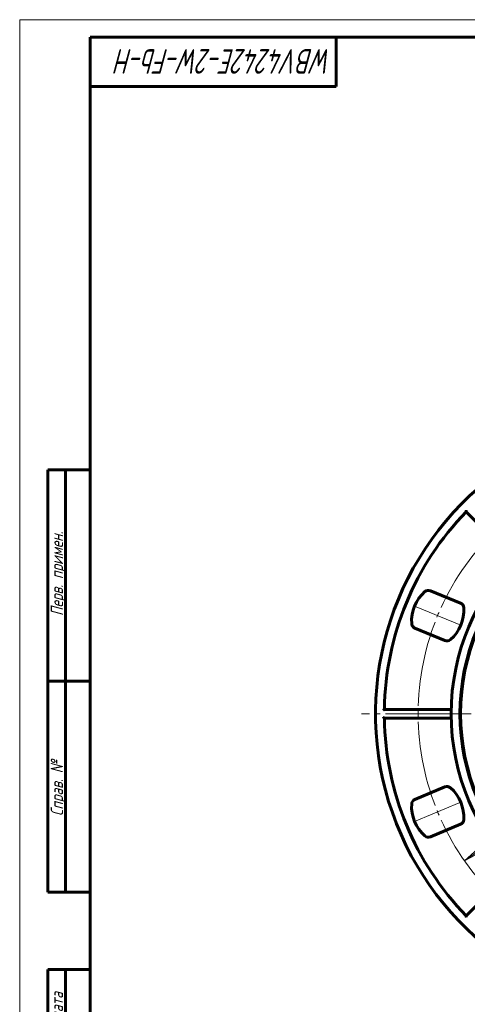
# Model space of a CAD drawing. Header units: millimetres. Extents: x 0 to 594, y 0 to 420.
# Tile 2 of 5: x 0 to 127, y 140 to 420. Entities that reach past the tile are written whole.
import ezdxf

# ---------------------------------------------------------------- set-up
doc = ezdxf.new("R2010")
doc.units = ezdxf.units.MM
for name, pattern in [('K5LT_AXLED', [28.899195, 24.399195, -1.5, 1.5, -1.5]), ('K5LT_BASIC', [0]), ('K5LT_THIN', [0])]:
    doc.linetypes.add(name, pattern=pattern)
doc.layers.add('Системный слой', color=7, linetype='Continuous')
doc.layers.add('Системный слой (1)', color=251, linetype='Continuous', true_color=0x6c6c6c)
doc.styles.add('KDIMTEXTSTYLE', font='txt', dxfattribs={"width": 0.96, "oblique": 15, "height": 5})
doc.styles.add('KTEXTSTYLE', font='txt', dxfattribs={"width": 0.96, "height": 5})
doc.dimstyles.new('KDIMSTYLE (0.50)', dxfattribs={"dimtxt": 5, "dimasz": 1, "dimexe": 2, "dimexo": 0, "dimgap": 1, "dimtad": 1, "dimlfac": 2, "dimtxsty": 'KDIMTEXTSTYLE', "dimsah": 1, "dimcen": 0, "dimdle": 1, "dimadec": 0, "dimazin": 0, "dimtfac": 0.667, "dimtmove": 0, "dimatfit": 3, "dimfxl": 1, "dimtvp": 1, "dimtolj": 1, "dimtzin": 0, "dimarcsym": 0})

# ---------------------------------------------------------------- blocks, each defined once
blk = doc.blocks.new('D0')
at = {"layer": 'Системный слой (1)'}
for points in [[(237.34, 284.18), (240, 288.46), (236.32, 285.01), (237.15, 284.98)], [(132.3, 156.93), (135.98, 160.38), (135.15, 160.41), (134.96, 161.22)]]:
    blk.add_hatch(color=7, dxfattribs=at).paths.add_polyline_path(points)
at = {"layer": 'Системный слой (1)', "color": 7, "linetype": 'K5LT_THIN', "lineweight": 18, "true_color": 0xffffff}
for p, q in [((240, 288.46), (255.55, 307.45)), ((132.3, 156.93), (240, 288.46)), ((236.32, 285.01), (240, 288.46)), ((240, 288.46), (237.34, 284.18)), ((237.15, 284.98), (236.32, 285.01)), ((237.34, 284.18), (237.15, 284.98)), ((132.3, 156.93), (134.96, 161.22)), ((135.98, 160.38), (132.3, 156.93)), ((134.96, 161.22), (135.15, 160.41)), ((135.15, 160.41), (135.98, 160.38))]:
    blk.add_line(p, q, dxfattribs=at)
blk.add_wipeout([(257.55, 308.45), (257.55, 315.83), (271.23, 315.83), (271.23, 308.45)]).dxf.layer = 'Системный слой (1)'
blk.add_line((255.55, 307.45), (273.8, 307.45), dxfattribs=at)
at = {"layer": 'Системный слой (1)', "color": 7, "char_height": 5, "attachment_point": 1, "style": 'KTEXTSTYLE'}
for s, insert in [('\\fArial|b0|c204|p34;\\H5.0;\\W1.000;\\Q15;\\fGOST Type AU|b0|i0|c204|p34;\\Q15;\\W0.960;⌀', (257.55, 315.03)), ('\\fArial|b0|c204|p34;\\H5.0;\\W1.000;\\Q15;\\fGOST Type AU|b0|i0|c204|p34;\\Q15;\\W0.960;340', (260.85, 315.03))]:
    blk.add_mtext(s, dxfattribs=dict(at, insert=insert))
blk = doc.blocks.new('KDIMARROW_01')
at = {"layer": 'Системный слой'}
blk.add_hatch(color=0, dxfattribs=at).paths.add_polyline_path([(-5, -0.66), (0, 0), (-5, 0.66), (-4.5, 0)])
at = {"layer": 'Системный слой', "color": 0, "linetype": 'K5LT_THIN', "lineweight": 18}
for p, q in [((-4.5, 0), (-5, 0.66)), ((-5, 0.66), (0, 0)), ((0, 0), (-5, -0.66)), ((-5, -0.66), (-4.5, 0))]:
    blk.add_line(p, q, dxfattribs=at)
at = {"layer": 'Системный слой (1)', "color": 0, "linetype": 'K5LT_THIN', "lineweight": 18}
blk.add_line((186.15, 222.7), (185.65, 222.7), dxfattribs=at)
blk = doc.blocks.new('D1')
at = {"layer": 'Системный слой (1)'}
for points in [[(242.12, 261.11), (245.83, 264.52), (241.36, 262.19), (242.15, 261.93)], [(126.47, 180.88), (130.94, 183.21), (130.15, 183.46), (130.19, 184.29)]]:
    blk.add_hatch(color=7, dxfattribs=at).paths.add_polyline_path(points)
at = {"layer": 'Системный слой (1)', "color": 7, "linetype": 'K5LT_THIN', "lineweight": 18, "true_color": 0xffffff}
for p, q in [((245.83, 264.52), (268.64, 280.5)), ((126.47, 180.88), (245.83, 264.52)), ((241.36, 262.19), (245.83, 264.52)), ((245.83, 264.52), (242.12, 261.11)), ((242.15, 261.93), (241.36, 262.19)), ((242.12, 261.11), (242.15, 261.93)), ((126.47, 180.88), (130.19, 184.29)), ((130.94, 183.21), (126.47, 180.88)), ((130.19, 184.29), (130.15, 183.46)), ((130.15, 183.46), (130.94, 183.21))]:
    blk.add_line(p, q, dxfattribs=at)
blk.add_wipeout([(270.64, 281.5), (270.64, 288.88), (287.37, 288.88), (287.37, 281.5)]).dxf.layer = 'Системный слой (1)'
blk.add_line((268.64, 280.5), (290.07, 280.5), dxfattribs=at)
at = {"layer": 'Системный слой (1)', "color": 7, "char_height": 5, "attachment_point": 1, "style": 'KTEXTSTYLE'}
for s, insert in [('\\fArial|b0|c204|p34;\\H5.0;\\W1.000;\\Q15;\\fGOST Type AU|b0|i0|c204|p34;\\Q15;\\W0.960;⌀', (270.64, 288.09)), ('\\fArial|b0|c204|p34;\\H5.0;\\W1.000;\\Q15;\\fGOST Type AU|b0|i0|c204|p34;\\Q15;\\W0.960;291,5', (273.95, 288.09))]:
    blk.add_mtext(s, dxfattribs=dict(at, insert=insert))
blk = doc.blocks.new('D2')
at = {"layer": 'Системный слой (1)'}
for points in [[(150.05, 249.57), (145.61, 251.97), (149.28, 248.51), (149.26, 249.33)], [(226.69, 193.43), (223.02, 196.89), (223.04, 196.06), (222.25, 195.82)]]:
    blk.add_hatch(color=7, dxfattribs=at).paths.add_polyline_path(points)
at = {"layer": 'Системный слой (1)', "color": 7, "linetype": 'K5LT_THIN', "lineweight": 18, "true_color": 0xffffff}
for p, q in [((145.61, 251.97), (150.05, 249.57)), ((149.28, 248.51), (145.61, 251.97)), ((145.61, 251.97), (226.69, 193.43)), ((150.05, 249.57), (149.26, 249.33)), ((149.26, 249.33), (149.28, 248.51)), ((222.25, 195.82), (223.04, 196.06)), ((223.04, 196.06), (223.02, 196.89)), ((223.02, 196.89), (226.69, 193.43)), ((226.69, 193.43), (222.25, 195.82)), ((226.69, 193.43), (266.21, 164.9))]:
    blk.add_line(p, q, dxfattribs=at)
blk.add_wipeout([(268.21, 165.9), (268.21, 173.28), (285.19, 173.28), (285.19, 165.9)]).dxf.layer = 'Системный слой (1)'
blk.add_line((266.21, 164.9), (287.9, 164.9), dxfattribs=at)
at = {"layer": 'Системный слой (1)', "color": 7, "insert": (268.21, 172.48), "char_height": 5, "attachment_point": 1, "style": 'KTEXTSTYLE'}
blk.add_mtext('\\fArial|b0|c204|p34;\\H5.0;\\W1.000;\\Q15;\\fGOST Type AU|b0|i0|c204|p34;\\Q15;\\W0.960;DN200', dxfattribs=at)
blk = doc.blocks.new('U8')
at = {"layer": 'Системный слой (1)', "color": 30, "linetype": 'K5LT_AXLED', "lineweight": 18, "true_color": 0xff8000}
for q in [(186.15, 374.2), (97.15, 222.7), (275.8, 222.7), (186.15, 133.76)]:
    blk.add_line((186.15, 222.7), q, dxfattribs=at)
blk = doc.blocks.new('U22')
at = {"color": 7, "linetype": 'K5LT_THIN', "lineweight": 18, "true_color": 0xffffff}
for p, q in [((0, 0), (0, 420)), ((0, 420), (594, 420))]:
    blk.add_line(p, q, dxfattribs=at)
at = {"color": 143, "linetype": 'K5LT_BASIC', "lineweight": 60, "true_color": 0x33acca}
for p, q in [((20, 5), (20, 415)), ((20, 415), (589, 415)), ((90, 415), (90, 401)), ((90, 401), (20, 401)), ((8, 172), (8, 292)), ((20, 292), (8, 292)), ((13, 172), (13, 292)), ((20, 232), (8, 232)), ((20, 172), (8, 172)), ((8, 5), (8, 150)), ((20, 150), (8, 150)), ((13, 5), (13, 150))]:
    blk.add_line(p, q, dxfattribs=at)
at = {"color": 7, "attachment_point": 1, "style": 'KTEXTSTYLE'}
for s, insert, char_height, rotation in [('\\fArial|b0|c204|p34;\\H5.0;\\W1.000;\\Q15;\\fGOST Type AU|b0|i0|c204|p34;\\Q15;\\W0.857;\\H7.00;WBV4242E-2W-Fb-H', (88.86, 404.64), 7, 180), ('\\fArial|b0|c204|p34;\\H5.0;\\W1.000;\\Q15;\\fGOST Type AU|b0|i0|c204|p34;\\Q15;\\W0.960;\\H3.50;Перв. примен.', (8.82, 250.52), 3.5, 90), ('\\fArial|b0|c204|p34;\\H5.0;\\W1.000;\\Q15;\\fGOST Type AU|b0|i0|c204|p34;\\Q15;\\W0.960;\\H3.50;Справ. №', (8.82, 193.63), 3.5, 90), ('\\fArial|b0|c204|p34;\\H5.0;\\W1.000;\\Q15;\\fGOST Type AU|b0|i0|c204|p34;\\Q15;\\W0.960;\\H3.50;Подп. и дата', (8.82, 120.66), 3.5, 90)]:
    blk.add_mtext(s, dxfattribs=dict(at, insert=insert, char_height=char_height, rotation=rotation))

msp = doc.modelspace()

# ---------------------------------------------------------------- linework, layer by layer
at = {"layer": 'Системный слой (1)', "color": 143, "linetype": 'K5LT_BASIC', "lineweight": 60, "true_color": 0x33acca}
for p, q in [((126.9372, 280.1431), (140.3743, 266.7061)), ((125.2914, 254.1299), (116.7555, 257.6656)), ((112.3546, 247.041), (120.8905, 243.5053)), ((122.663, 223.9474), (103.6602, 223.9474)), ((103.6602, 221.4474), (122.663, 221.4474)), ((120.8905, 201.8895), (112.3546, 198.3538)), ((116.7555, 187.7291), (125.2914, 191.2648)), ((140.3743, 178.6887), (126.9372, 165.2516))]:
    msp.add_line(p, q, dxfattribs=at)
at = {"layer": 'Системный слой (1)', "color": 30, "linetype": 'K5LT_AXLED', "lineweight": 18, "true_color": 0xff8000}
for p, q in [((124.9387, 248.0522), (112.7073, 253.1186)), ((124.9387, 197.3425), (112.7073, 192.2761))]:
    msp.add_line(p, q, dxfattribs=at)
msp.add_circle((186.1507, 222.6974), 72.875, dxfattribs=at)
at = {"layer": 'Системный слой (1)', "color": 143, "linetype": 'K5LT_BASIC', "lineweight": 60, "true_color": 0x33acca}
for radius in [63.5, 61]:
    msp.add_circle((186.1507, 222.6974), radius, dxfattribs=at)
for centre, radius, start, end in [((186.1507, 222.6974), 85, 128.633651, 51.366349), ((186.1507, 222.6974), 60.8, 0, 180), ((186.1507, 222.6974), 82.5, 135.868151, 179.131849), ((116.1814, 256.2797), 1.5, 67.5, 130.881443), ((122.3897, 249.108), 10.9856, 130.881443, 184.118557), ((115.2563, 252.0628), 10.9856, 310.881443, 4.118557), ((124.7174, 252.744), 1.5, 4.118557, 67.5), ((112.9286, 248.4268), 1.5, 184.118557, 247.5), ((121.4646, 244.8911), 1.5, 247.5, 310.881443), ((186.1507, 222.6974), 82.5, 180.868151, 224.131849), ((186.1507, 222.6974), 60.8, 180, 0), ((121.4646, 200.5036), 1.5, 49.118557, 112.5), ((115.2563, 193.3319), 10.9856, 355.881443, 49.118557), ((122.3897, 196.2867), 10.9856, 175.881443, 229.118557), ((112.9286, 196.9679), 1.5, 112.5, 175.881443), ((124.7174, 192.6507), 1.5, 292.5, 355.881443), ((116.1814, 189.115), 1.5, 229.118557, 292.5)]:
    msp.add_arc(centre, radius, start, end, dxfattribs=at)
for points, knots in [([(126.9372, 280.1431), (126.9372, 280.1431), (126.9372, 280.1477), (126.9371, 280.1662), (126.9369, 280.1809), (126.9366, 280.2228), (126.9364, 280.2523), (126.936, 280.3155), (126.9358, 280.3497), (126.9353, 280.4212), (126.9351, 280.4591), (126.9348, 280.4976), (126.9348, 280.4983), (126.9348, 280.4991)], [-0.0958686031, -0.0958686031, -0.0958686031, -0.0958686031, -0.0818075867, -0.0818075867, -0.0657093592, -0.0657093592, -0.0441328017, -0.0441328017, -0.0226177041, -0.0226177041, 0, 0, 0.0004499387, 0.0004499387, 0.0004499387, 0.0004499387]), ([(103.6602, 223.9474), (103.6602, 223.9473), (103.6569, 223.9441), (103.6438, 223.9312), (103.6332, 223.9208), (103.6034, 223.8914), (103.5824, 223.8707), (103.5374, 223.8263), (103.5131, 223.8023), (103.4622, 223.7521), (103.4352, 223.7254), (103.4078, 223.6984), (103.4073, 223.6979), (103.4068, 223.6974)], [0, 0, 0, 0, 0.0139278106, 0.0139278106, 0.0298735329, 0.0298735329, 0.0512456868, 0.0512456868, 0.072556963, 0.072556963, 0.0949604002, 0.0949604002, 0.0954060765, 0.0954060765, 0.0954060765, 0.0954060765]), ([(103.6602, 221.4474), (103.6602, 221.4474), (103.6569, 221.4506), (103.6438, 221.4636), (103.6332, 221.4739), (103.6034, 221.5033), (103.5824, 221.524), (103.5374, 221.5684), (103.5131, 221.5924), (103.4622, 221.6426), (103.4352, 221.6693), (103.4078, 221.6963), (103.4073, 221.6968), (103.4068, 221.6974)], [-0.0958686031, -0.0958686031, -0.0958686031, -0.0958686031, -0.0818075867, -0.0818075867, -0.0657093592, -0.0657093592, -0.0441328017, -0.0441328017, -0.0226177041, -0.0226177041, 0, 0, 0.0004499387, 0.0004499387, 0.0004499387, 0.0004499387]), ([(126.9372, 165.2516), (126.9372, 165.2516), (126.9372, 165.247), (126.9371, 165.2285), (126.9369, 165.2138), (126.9366, 165.1719), (126.9364, 165.1424), (126.936, 165.0792), (126.9358, 165.045), (126.9353, 164.9735), (126.9351, 164.9356), (126.9348, 164.8971), (126.9348, 164.8964), (126.9348, 164.8956)], [0, 0, 0, 0, 0.0139278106, 0.0139278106, 0.0298735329, 0.0298735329, 0.0512456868, 0.0512456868, 0.072556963, 0.072556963, 0.0949604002, 0.0949604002, 0.0954060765, 0.0954060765, 0.0954060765, 0.0954060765])]:
    msp.add_open_spline(points, degree=3, knots=knots, dxfattribs=at)

# ---------------------------------------------------------------- next in the draw order: dimensions: what is measured, and where the dimension line sits
at = {"layer": 'Системный слой (1)', "color": 7}
dim = msp.add_diameter_dim_2p(p1=(78.4498, 91.166), p2=(293.8517, 354.2287), dimstyle='KDIMSTYLE (0.50)', override={"dimtih": 1, "dimtoh": 1, "dimpost": '\\fGOST Type AU|b0|c204|p34;\\H5.0;\\W0.960;\\Q15;<>', "dimblk1": 'KDIMARROW_01', "dimblk2": 'KDIMARROW_01', "dimclrt": 7, "dimtol": 1, "dimtp": 0, "dimtm": 0, "dimtdec": 5, "dimtmove": 1, "dimatfit": 2, "dimtolj": 1}, dxfattribs=at)
dim.commit()
dim.dimension.update_dxf_attribs({"geometry": 'D0', "text_midpoint": (257.546, 307.4474), "dimtype": 163})

# ---------------------------------------------------------------- next in the draw order: dimensions: what is measured, and where the dimension line sits
dim = msp.add_diameter_dim_2p(p1=(66.7873, 139.0586), p2=(305.5141, 306.3361), dimstyle='KDIMSTYLE (0.50)', override={"dimtih": 1, "dimtoh": 1, "dimpost": '\\fGOST Type AU|b0|c204|p34;\\H5.0;\\W0.960;\\Q15;<>', "dimblk1": 'KDIMARROW_01', "dimblk2": 'KDIMARROW_01', "dimclrt": 7, "dimtol": 1, "dimtp": 0, "dimtm": 0, "dimtdec": 5, "dimtmove": 1, "dimatfit": 2, "dimtolj": 1}, dxfattribs=at)
dim.commit()
dim.dimension.update_dxf_attribs({"geometry": 'D1', "text_midpoint": (270.6413, 280.4991), "dimtype": 163})

# ---------------------------------------------------------------- next in the draw order: dimensions: what is measured, and where the dimension line sits
dim = msp.add_diameter_dim_2p(p1=(105.0745, 281.2349), p2=(267.2269, 164.1598), dimstyle='KDIMSTYLE (0.50)', override={"dimtih": 1, "dimtoh": 1, "dimpost": '\\fGOST Type AU|b0|c204|p34;\\H5.0;\\W0.960;\\Q15;<>', "dimblk1": 'KDIMARROW_01', "dimblk2": 'KDIMARROW_01', "dimclrt": 7, "dimtol": 1, "dimtp": 0, "dimtm": 0, "dimtdec": 5, "dimtmove": 1, "dimatfit": 2, "dimtolj": 1}, dxfattribs=at)
dim.commit()
dim.dimension.update_dxf_attribs({"geometry": 'D2', "text_midpoint": (268.2077, 164.8956), "dimtype": 163})

# ---------------------------------------------------------------- next in the draw order: block references
msp.add_blockref('U22', (0, 0))
at = {"layer": 'Системный слой (1)'}
msp.add_blockref('U8', (0, 0), dxfattribs=at)

doc.saveas('drawing.dxf')
